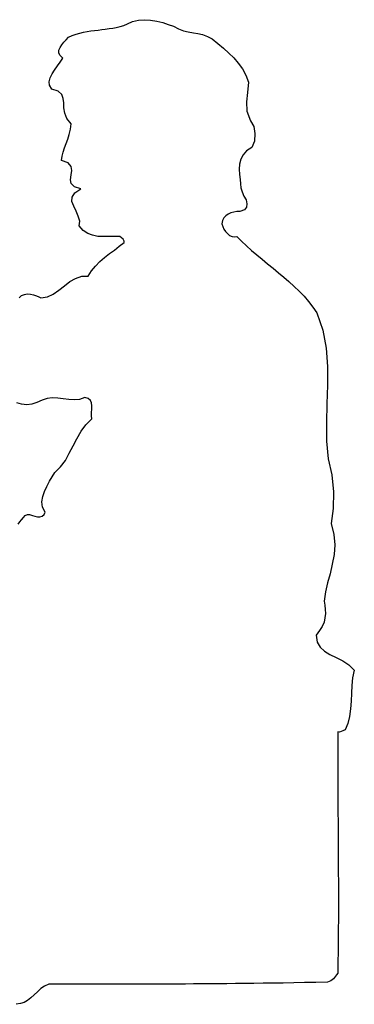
# Model space of a CAD drawing. Header units: millimetres. Extents: x 100.4 to 113.7, y 151.6 to 169.4.
# Tile 33 of 50: x 105.86 to 106.315, y 159.766 to 161.101. Entities that reach past the tile are written whole.
import ezdxf

# ---------------------------------------------------------------- set-up
doc = ezdxf.new("R2010")
doc.units = ezdxf.units.MM

msp = doc.modelspace()

# ---------------------------------------------------------------- linework, layer by layer
at = {"linetype": 'Continuous'}
for points in [[(105.8593, 160.7238), (105.8625, 160.727), (105.8662, 160.7286), (105.8702, 160.7294), (105.8747, 160.729), (105.8787, 160.7282), (105.8828, 160.7266), (105.886, 160.7254), (105.8888, 160.7238), (105.8977, 160.7254), (105.9054, 160.729), (105.9131, 160.7343), (105.9207, 160.7403), (105.928, 160.746), (105.9357, 160.7504), (105.9442, 160.7533), (105.9531, 160.7533), (105.9575, 160.7605), (105.9628, 160.767), (105.9689, 160.7731), (105.9749, 160.7787), (105.9818, 160.784), (105.9887, 160.7888), (105.9951, 160.7941), (106.0016, 160.7989), (106.002, 160.801), (106.0004, 160.8034), (105.998, 160.8054), (105.996, 160.8074), (105.9883, 160.8074), (105.9806, 160.807), (105.9733, 160.807), (105.966, 160.8074), (105.9588, 160.809), (105.9523, 160.8115), (105.9462, 160.8155), (105.9406, 160.8216), (105.9414, 160.828), (105.9393, 160.8349), (105.9365, 160.8414), (105.9333, 160.8483), (105.9309, 160.8547), (105.9313, 160.8608), (105.9349, 160.8664), (105.943, 160.8717), (105.9341, 160.8745), (105.9296, 160.879), (105.9288, 160.8842), (105.9296, 160.8907), (105.9305, 160.8968), (105.9296, 160.9024), (105.9256, 160.9073), (105.9167, 160.9101), (105.9175, 160.9162), (105.9187, 160.9218), (105.9207, 160.9275), (105.9228, 160.9332), (105.9252, 160.9392), (105.9272, 160.9457), (105.9288, 160.9526), (105.9296, 160.9602), (105.924, 160.9675), (105.9212, 160.9744), (105.92, 160.9817), (105.92, 160.9885), (105.9191, 160.9946), (105.9171, 160.9999), (105.9123, 161.0043), (105.9034, 161.0071), (105.9005, 161.0124), (105.9001, 161.0172), (105.9014, 161.0225), (105.9038, 161.0277), (105.907, 161.033), (105.9111, 161.0387), (105.9147, 161.0439), (105.9183, 161.0492), (105.9147, 161.0528), (105.9131, 161.0561), (105.9131, 161.0601), (105.9147, 161.0637), (105.9171, 161.0674), (105.92, 161.071), (105.9232, 161.0742), (105.926, 161.0775), (105.9313, 161.0799), (105.9365, 161.0815), (105.9414, 161.0831), (105.9466, 161.0843), (105.9515, 161.0851), (105.9563, 161.086), (105.9616, 161.0868), (105.9664, 161.0872), (105.9713, 161.088), (105.9761, 161.0884), (105.9814, 161.0892), (105.9862, 161.09), (105.9911, 161.0908), (105.9963, 161.092), (106.0012, 161.0936), (106.0065, 161.0957), (106.0133, 161.0989), (106.0214, 161.1009), (106.0295, 161.1013), (106.0376, 161.1005), (106.0461, 161.0993), (106.0542, 161.0973), (106.0618, 161.0949), (106.0687, 161.0924), (106.0756, 161.0888), (106.0825, 161.0864), (106.0889, 161.0848), (106.0958, 161.0835), (106.1019, 161.0827), (106.1083, 161.0811), (106.1148, 161.0787), (106.1213, 161.0754), (106.129, 161.069), (106.1366, 161.0625), (106.1439, 161.0561), (106.1508, 161.0496), (106.1568, 161.0423), (106.1625, 161.0346), (106.1669, 161.0261), (106.1706, 161.0164), (106.1694, 161.0027), (106.1678, 160.9897), (106.1686, 160.9772), (106.1734, 160.9643), (106.1779, 160.9566), (106.1795, 160.9469), (106.1787, 160.9364), (106.1754, 160.9279), (106.1682, 160.9234), (106.1633, 160.9182), (106.1601, 160.9121), (106.1585, 160.9053), (106.1581, 160.8984), (106.1585, 160.8915), (106.1593, 160.8846), (106.1597, 160.8786), (106.1601, 160.8733), (106.1621, 160.8677), (106.1645, 160.862), (106.1674, 160.8568), (106.1686, 160.8515), (106.1682, 160.847), (106.1653, 160.8434), (106.1589, 160.841), (106.1548, 160.841), (106.1508, 160.8402), (106.1467, 160.8394), (106.1431, 160.8377), (106.1399, 160.8353), (106.137, 160.8325), (106.1354, 160.8288), (106.1346, 160.8244), (106.1358, 160.8208), (106.1374, 160.8171), (106.1395, 160.8139), (106.1423, 160.8111), (106.1451, 160.8086), (106.1483, 160.807), (106.1516, 160.8066), (106.1548, 160.8074), (106.1613, 160.801), (106.1682, 160.7945), (106.175, 160.7884), (106.1819, 160.7824), (106.1892, 160.7763), (106.1965, 160.7702), (106.2041, 160.7642), (106.2114, 160.7581), (106.2187, 160.752), (106.2256, 160.746), (106.2328, 160.7395), (106.2397, 160.733), (106.2462, 160.7262), (106.2523, 160.7189), (106.2583, 160.7112), (106.2636, 160.7035), (106.2716, 160.6801), (106.2761, 160.6558), (106.2781, 160.6308), (106.2781, 160.6057), (106.2773, 160.5802), (106.2765, 160.5548), (106.2769, 160.5297), (106.2789, 160.5054), (106.2838, 160.484), (106.2862, 160.461), (106.2858, 160.4384), (106.283, 160.4177), (106.2866, 160.4032), (106.2878, 160.389), (106.287, 160.3757), (106.2846, 160.3628), (106.2818, 160.3498), (106.2781, 160.3373), (106.2753, 160.3252), (106.2733, 160.3126), (106.2745, 160.307), (106.2749, 160.3013), (106.2753, 160.2956), (106.2745, 160.29), (106.2733, 160.2839), (106.2708, 160.2783), (106.2672, 160.2726), (106.2628, 160.2665), (106.264, 160.2568), (106.268, 160.25), (106.2741, 160.2447), (106.2814, 160.2403), (106.2898, 160.2362), (106.2987, 160.2318), (106.3072, 160.2261), (106.3145, 160.2188), (106.3121, 160.2087), (106.3113, 160.1982), (106.3105, 160.1877), (106.3101, 160.1768), (106.3092, 160.1663), (106.308, 160.1562), (106.3056, 160.1465), (106.302, 160.138), (106.2991, 160.1368), (106.2967, 160.1356), (106.2943, 160.1348), (106.2923, 160.1352), (106.2919, 160.0592), (106.2927, 159.9799), (106.2931, 159.8967), (106.2919, 159.8077), (106.2902, 159.8057), (106.289, 159.8037), (106.2874, 159.8021), (106.2862, 159.8004), (106.2846, 159.7988), (106.2826, 159.7976), (106.2805, 159.7964), (106.2781, 159.7956), (106.2624, 159.7952), (106.247, 159.7952), (106.2324, 159.7948), (106.2179, 159.7944), (106.2041, 159.7944), (106.1908, 159.7944), (106.1779, 159.794), (106.1653, 159.794), (106.1532, 159.794), (106.1411, 159.7936), (106.1297, 159.7936), (106.1184, 159.7936), (106.1071, 159.7936), (106.0962, 159.7936), (106.0853, 159.7932), (106.0748, 159.7932), (106.0643, 159.7932), (106.0538, 159.7932), (106.0433, 159.7932), (106.0331, 159.7932), (106.0226, 159.7932), (106.0121, 159.7932), (106.0016, 159.7932), (105.9911, 159.7932), (105.9806, 159.7932), (105.9697, 159.7932), (105.9584, 159.7932), (105.947, 159.7932), (105.9357, 159.7932), (105.924, 159.7932), (105.9119, 159.7932), (105.8993, 159.7932), (105.8937, 159.7903), (105.8884, 159.7871), (105.884, 159.7826), (105.8795, 159.7786), (105.8751, 159.7746), (105.8706, 159.7709), (105.8658, 159.7681), (105.8609, 159.7669), (105.8549, 159.7657)], [(105.8577, 160.4169), (105.8601, 160.4202), (105.8625, 160.423), (105.865, 160.4262), (105.8674, 160.4286), (105.8706, 160.4303), (105.8734, 160.4299), (105.8771, 160.4286), (105.8803, 160.4279), (105.884, 160.427), (105.8872, 160.427), (105.8904, 160.4279), (105.8929, 160.4299), (105.8945, 160.4331), (105.8908, 160.44), (105.89, 160.4472), (105.8912, 160.4545), (105.8937, 160.4614), (105.8969, 160.4683), (105.9005, 160.4751), (105.9042, 160.4812), (105.9074, 160.4873), (105.9155, 160.4949), (105.922, 160.5034), (105.9272, 160.5131), (105.9325, 160.5232), (105.9377, 160.5329), (105.9434, 160.543), (105.9499, 160.5519), (105.9579, 160.56), (105.9575, 160.5641), (105.9575, 160.5685), (105.9579, 160.573), (105.9579, 160.5774), (105.9575, 160.5814), (105.9559, 160.5847), (105.9531, 160.5875), (105.9482, 160.5887), (105.941, 160.5863), (105.9337, 160.5855), (105.9264, 160.5859), (105.9187, 160.5871), (105.9115, 160.5879), (105.9042, 160.5883), (105.8973, 160.5875), (105.8904, 160.5851), (105.8832, 160.5819), (105.8763, 160.5798), (105.8694, 160.579), (105.8625, 160.5798), (105.8561, 160.5814)]]:
    msp.add_lwpolyline(points, dxfattribs=at)

doc.saveas('drawing.dxf')
